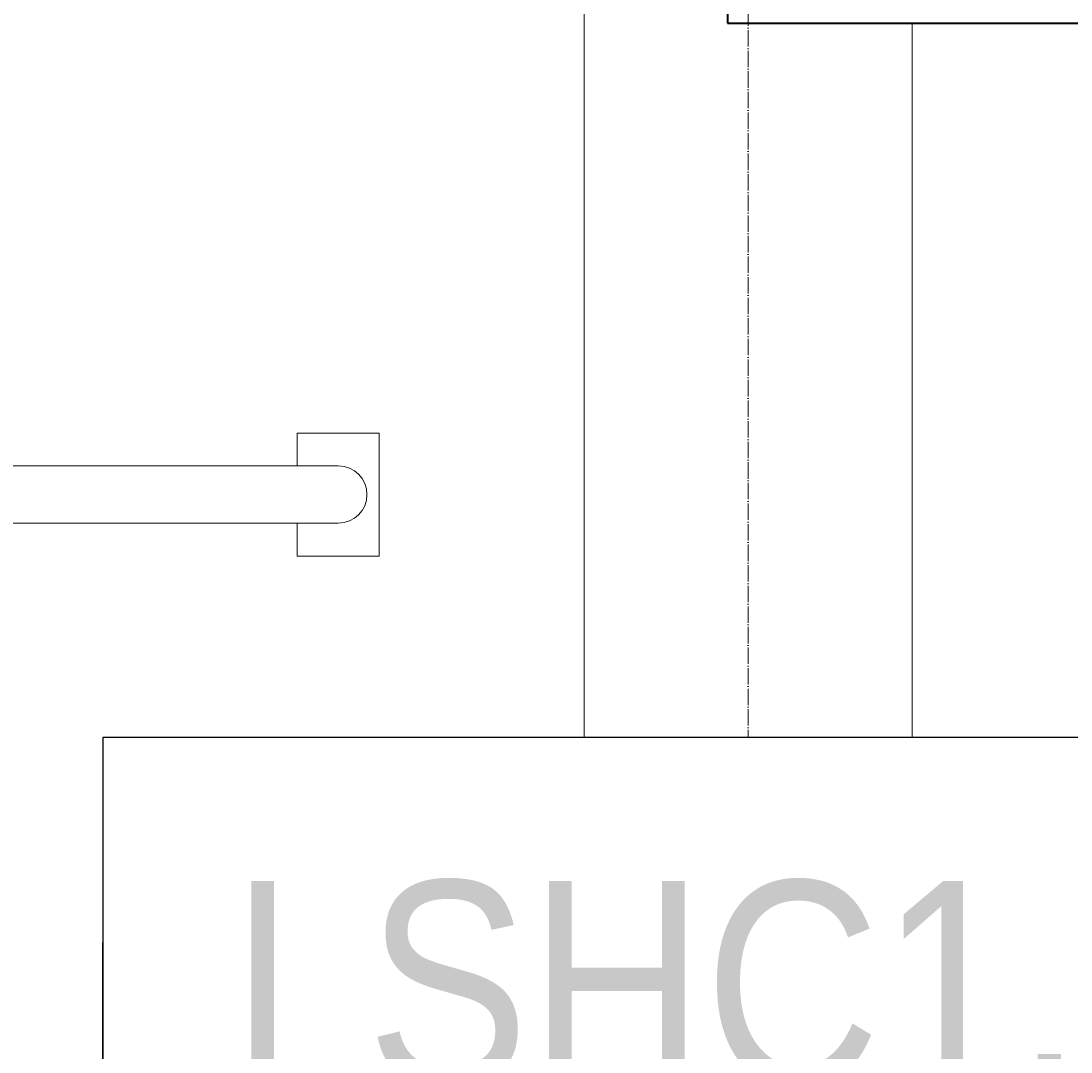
# Model space of a CAD drawing. Header units: millimetres. Extents: x 2069 to 83669, y 801 to 118701.
# Tile 55 of 145: x 33470 to 34751, y 41974 to 43231. Entities that reach past the tile are written whole.
import ezdxf
from ezdxf.enums import TextEntityAlignment as Align

# ---------------------------------------------------------------- set-up
doc = ezdxf.new("R2018")
doc.units = ezdxf.units.MM
doc.set_wipeout_variables(frame=1)
doc.linetypes.add('ADSK_Линия сетки', pattern=[25, 20, -2.5, 0, -2.5])
for name, color, linetype, lineweight in [('КИП_выноска', 6, 'Continuous', 25), ('Оси', 7, 'Continuous', 9), ('Парковка', 7, 'Continuous', 18), ('Стены разрез', 7, 'Continuous', 40)]:
    doc.layers.add(name, color=color, linetype=linetype, lineweight=lineweight)
doc.styles.add('Arial', font='arial.ttf', dxfattribs={"width": 0.85, "height": 350})
doc.styles.add('GOST 2.304', font='simplex.shx', dxfattribs={"width": 0.65, "oblique": 15})
doc.styles.get("Standard").update_dxf_attribs({"font": 'arial.ttf'})

# ---------------------------------------------------------------- blocks, each defined once
blk = doc.blocks.new('199_Парковочные места 3 класса и МГН - Средний класс-V35-Оборудование_B2_-11_400__На лист секция 6_-11_400')
at = {"layer": 'Парковка', "color": 253, "true_color": 0xaaaaaa}
blk.add_line((0, 5275.1), (0, 3400), dxfattribs=at)
blk = doc.blocks.new('199_Парковочные места 3 класса и МГН - Средний класс-V32-Оборудование_B2_-11_400__На лист секция 6_-11_400')
at = {"layer": 'Парковка', "color": 253, "true_color": 0xaaaaaa}
for p, q in [((2500, 3400), (2500, 5300)), ((2150, 4735), (2150, 4775)), ((2150, 4775), (2250, 4775)), ((2250, 4625), (2250, 4775)), ((300, 4735), (2200, 4735)), ((300, 4665), (2200, 4665)), ((2150, 4625), (2150, 4665)), ((2150, 4625), (2250, 4625))]:
    blk.add_line(p, q, dxfattribs=at)
blk.add_arc((2200, 4700), 35, 270, 90, dxfattribs=at)
blk = doc.blocks.new('135_SLK_GD_AR_rvt-1-Оборудование_B2_-11_400__На лист секция 6_-11_400')
at = {"layer": 'Стены разрез', "color": 253, "true_color": 0xaaaaaa}
for p, q in [((-13023934.7, -9243050.3), (-13023934.7, -9247625.3)), ((-13023934.7, -9247625.3), (-13023929.7, -9247625.3)), ((-13023929.7, -9247625.3), (-13023909.7, -9247625.3)), ((-13023909.7, -9247625.3), (-13015734.7, -9247625.3))]:
    blk.add_line(p, q, dxfattribs=at)
at = {"layer": 'Парковка', "color": 253, "lineweight": 18, "true_color": 0xaaaaaa}
for name, p in [('199_Парковочные места 3 класса и МГН - Средний класс-V32-Оборудование_B2_-11_400__На лист секция 6_-11_400', (-13026609.7, -9252900.3)), ('199_Парковочные места 3 класса и МГН - Средний класс-V35-Оборудование_B2_-11_400__На лист секция 6_-11_400', (-13023709.7, -9252900.3))]:
    blk.add_blockref(name, p, dxfattribs=at)
blk = doc.blocks.new('A$C946fac60')
at = {"layer": 'Оси', "color": 253, "linetype": 'ADSK_Линия сетки', "true_color": 0xaaaaaa}
blk.add_line((31402.7, 800), (31402.7, 90869.8), dxfattribs=at)
at = {"lineweight": 5}
blk.add_blockref('135_SLK_GD_AR_rvt-1-Оборудование_B2_-11_400__На лист секция 6_-11_400', (13055312.4, 9268031.9), dxfattribs=at)
blk = doc.blocks.new('*U216')
at = {"color": 0, "linetype": 'Continuous', "lineweight": 30, "ltscale": 75, "width": 0.85, "flags": 104}
blk.add_attdef('ПРИМЕЧАНИЕ_1', text='', height=2.5, dxfattribs=at).set_placement((8, 3.611), align=Align.BOTTOM_CENTER)
at = {"color": 0, "lineweight": 30, "style": 'GOST 2.304', "width": 0.85}
for tag, p in [('ИМЯ_КАБЕЛЯ_2', (8, -7.5)), ('ИМЯ_КАБЕЛЯ_3', (8, -12.5)), ('ИМЯ_КАБЕЛЯ_4', (8, -17.5)), ('ИМЯ_КАБЕЛЯ_5', (8, -22.5)), ('ИМЯ_КАБЕЛЯ_6', (8, -27.5)), ('ИМЯ_КАБЕЛЯ_7', (8, -32.5)), ('ИМЯ_КАБЕЛЯ_8', (8, -37.5)), ('ИМЯ_КАБЕЛЯ_9', (8, -42.5))]:
    blk.add_attdef(tag, text='', height=2.5, dxfattribs=at).set_placement(p, align=Align.BOTTOM_CENTER)
at = {"color": 0, "lineweight": 30, "width": 0.85, "flags": 104}
blk.add_attdef('ПРИМЕЧАНИЕ_2', text='', height=2.5, dxfattribs=at).set_placement((8, -7.53), align=Align.BOTTOM_CENTER)
at = {"linetype": 'Continuous'}
blk.add_wipeout([(0, 2.5), (16, 2.5), (16, -2.5), (0, -2.5)], dxfattribs=at)
at = {"color": 0}
blk.add_line((0, -2.5), (0, 0), dxfattribs=at)
at = {"color": 0, "linetype": 'Continuous'}
blk.add_lwpolyline([(0, -2.5), (16, -2.5), (16, 2.5), (0, 2.5)], close=True, dxfattribs=at)
at = {"color": 0, "lineweight": 30, "style": 'GOST 2.304', "width": 0.85}
blk.add_attdef('ИМЯ_КАБЕЛЯ_1', text='', height=2.5, dxfattribs=at).set_placement((8, -2.5), align=Align.BOTTOM_CENTER)

msp = doc.modelspace()

# ---------------------------------------------------------------- block references
msp.add_blockref('A$C946fac60', (2954.3, 22822.3))

# ---------------------------------------------------------------- next in the draw order: block references
at = {"layer": 'КИП_выноска'}
ref = msp.add_blockref('*U216', (33569.9, 42107.6), dxfattribs=dict(at, xscale=100, yscale=100, zscale=100))
lines = msp.add_mtext('\\W0.8500;', dxfattribs={"layer": '0', "color": 0, "linetype": 'Continuous', "lineweight": 30, "ltscale": 75, "insert": (34369.9, 42468.6), "char_height": 2.5, "attachment_point": 1})
ref.add_attrib('ПРИМЕЧАНИЕ_1', '', (34369.9, 42468.6), dxfattribs={"flags": 104}).embed_mtext(lines)
ref.add_attrib('ИМЯ_КАБЕЛЯ_1', 'LSНС1.1 ', dxfattribs={"layer": '0', "color": 0, "lineweight": 30, "height": 250, "style": 'Arial', "width": 0.85}).set_placement((34369.9, 41857.6), align=Align.BOTTOM_CENTER)
lines = msp.add_mtext('\\W0.8500;', dxfattribs={"layer": '0', "color": 0, "lineweight": 30, "insert": (34369.9, 41354.6), "char_height": 2.5, "attachment_point": 1})
ref.add_attrib('ПРИМЕЧАНИЕ_2', '', (34369.9, 41354.6), dxfattribs={"flags": 104}).embed_mtext(lines)

doc.saveas('drawing.dxf')
